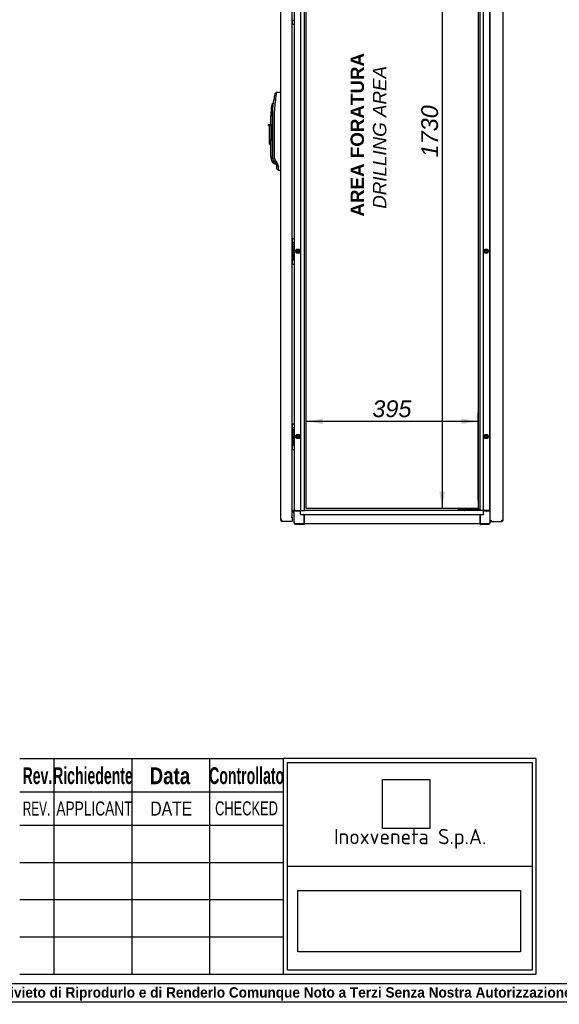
# Model space of a CAD drawing. Extents: x -11 to 412, y 11 to 308.
# Tile 2 of 10: x 115 to 204, y 11 to 172. Entities that reach past the tile are written whole.
import ezdxf
from ezdxf.lldxf.tags import DXFTag

# ---------------------------------------------------------------- set-up
doc = ezdxf.new("R2010")
doc.units = 0
doc.layers.get('0').update_dxf_attribs({"linetype": 'CONTINUOUS'})
for name, color, linetype in [('_TRANSLATION', 7, 'CONTINUOUS'), ('AE00198_03', 7, 'CONTINUOUS'), ('AE00219_00', 7, 'CONTINUOUS'), ('AE00219_03', 7, 'CONTINUOUS'), ('AE00368_00', 7, 'CONTINUOUS'), ('AE00500_10', 7, 'CONTINUOUS'), ('AE00992_10', 7, 'CONTINUOUS'), ('DEFAULT', 7, 'CONTINUOUS'), ('DV2__TRANSLATION', 7, 'CONTINUOUS'), ('F0000001_24', 7, 'CONTINUOUS'), ('F0000001_47', 7, 'CONTINUOUS'), ('F0000001_64', 7, 'CONTINUOUS'), ('M0000000_06', 7, 'CONTINUOUS'), ('M0000000_29', 7, 'CONTINUOUS'), ('M0000000_44', 7, 'CONTINUOUS'), ('M0000000_54', 7, 'CONTINUOUS'), ('M0000000_56', 7, 'CONTINUOUS')]:
    doc.layers.add(name, color=color, linetype=linetype)
doc.styles.add('SEACAD_ARIAL', font='arial.ttf')
doc.styles.add('SEACAD_ARIAL_NARROW', font='ARIALN.TTF', dxfattribs={"width": 0.8})
doc.styles.add('SEACAD_ARIALB', font='arialbd.ttf', dxfattribs={"width": 0.9})
doc.styles.add('SEACAD_ARIALI', font='ariali.ttf')
tags = doc.linetypes.add('CENTER2', pattern=[28.575, 19.05, -3.175, 3.175, -3.175]).pattern_tags.tags
tags[10:11] = [DXFTag(74, 4), DXFTag(75, 0), DXFTag(340, '0'), DXFTag(46, 0.0), DXFTag(50, 0.0), DXFTag(44, 0.0), DXFTag(45, 0.0)]
tags[8:9] = [DXFTag(74, 4), DXFTag(75, 0), DXFTag(340, '0'), DXFTag(46, 0.0), DXFTag(50, 0.0), DXFTag(44, 0.0), DXFTag(45, 0.0)]
tags[6:7] = [DXFTag(74, 4), DXFTag(75, 0), DXFTag(340, '0'), DXFTag(46, 0.0), DXFTag(50, 0.0), DXFTag(44, 0.0), DXFTag(45, 0.0)]
tags[4:5] = [DXFTag(74, 4), DXFTag(75, 0), DXFTag(340, '0'), DXFTag(46, 0.0), DXFTag(50, 0.0), DXFTag(44, 0.0), DXFTag(45, 0.0)]
doc.dimstyles.new('ISO', dxfattribs={"dimtxt": 2.75, "dimasz": 2.75, "dimexe": 1.375, "dimexo": 1.375, "dimgap": 0.6875, "dimtad": 1, "dimdec": 1, "dimlfac": 14.000014, "dimtxsty": 'SEACAD_ARIAL', "dimblk1": '_SE_FILLED', "dimblk2": '_SE_FILLED', "dimsah": 1, "dimcen": 1.375, "dimazin": 3, "dimtfac": 0.7, "dimtdec": 3, "dimtmove": 0, "dimatfit": 3})
picture_1 = doc.add_image_def('image1.jpg', size_in_pixel=(55, 57))
picture_2 = doc.add_image_def('image2.bmp', size_in_pixel=(138, 38))

# ---------------------------------------------------------------- blocks, each defined once
blk = doc.blocks.new('SE1')
at = {"layer": 'AE00198_03', "color": 7, "linetype": 'CONTINUOUS'}
for p, q in [((160.04, 171.77), (160.04, 171.25)), ((160.04, 171.25), (160.09, 171.25)), ((160.04, 135.93), (160.04, 135.41)), ((160.09, 135.93), (160.04, 135.93)), ((160.04, 132.48), (160.04, 131.96)), ((160.04, 131.96), (160.09, 131.96)), ((160.04, 105.57), (160.04, 105.05)), ((160.09, 105.57), (160.04, 105.57)), ((160.04, 102.12), (160.04, 101.6)), ((160.04, 101.6), (160.09, 101.6))]:
    blk.add_line(p, q, dxfattribs=at)
for centre, start, end in [((160.42, 171.67), 224.855, 227.8253), ((160.42, 135.5), 132.1747, 135.145), ((160.42, 132.39), 224.855, 227.8253), ((160.42, 105.15), 132.1747, 135.145), ((160.42, 102.03), 224.855, 227.8253)]:
    blk.add_arc(centre, 0.571, start, end, dxfattribs=at)
at = {"layer": 'AE00219_00', "color": 7, "linetype": 'CONTINUOUS'}
for p, q in [((187.78, 91.48), (187.81, 91.46)), ((188.23, 91.46), (187.81, 91.46)), ((187.81, 91.46), (187.81, 91.44)), ((188.23, 91.46), (188.26, 91.48)), ((188.23, 91.44), (188.23, 91.46)), ((189.57, 91.48), (189.59, 91.46)), ((190.02, 91.46), (189.59, 91.46)), ((189.59, 91.46), (189.59, 91.44)), ((190.02, 91.46), (190.04, 91.48)), ((190.02, 91.44), (190.02, 91.46))]:
    blk.add_line(p, q, dxfattribs=at)
at = {"layer": 'AE00219_03', "color": 7, "linetype": 'CONTINUOUS'}
for p, q in [((194.61, 132.77), (194.59, 132.77)), ((194.61, 131.91), (194.61, 132.77)), ((194.59, 131.91), (194.61, 131.91)), ((194.61, 102.41), (194.59, 102.41)), ((194.61, 101.55), (194.61, 102.41)), ((194.59, 101.55), (194.61, 101.55))]:
    blk.add_line(p, q, dxfattribs=at)
at = {"layer": 'AE00368_00', "color": 7, "linetype": 'CONTINUOUS'}
for p, q in [((187.34, 91.48), (187.29, 91.48)), ((187.29, 91.48), (187.29, 91.44)), ((188.75, 91.44), (188.75, 91.48)), ((189.08, 91.48), (189.08, 91.44)), ((190.53, 91.44), (190.53, 91.48))]:
    blk.add_line(p, q, dxfattribs=at)
for centre, start, end in [((187.56, 91.43), 16.6015, 90), ((188.48, 91.43), 90, 163.3985), ((189.35, 91.43), 16.6015, 90), ((190.26, 91.43), 90, 163.3985)]:
    blk.add_arc(centre, 0.05, start, end, dxfattribs=at)
at = {"layer": 'AE00500_10', "color": 7, "linetype": 'CONTINUOUS'}
for p, q in [((192.48, 171.29), (192.45, 171.29)), ((192.45, 135.89), (192.48, 135.89)), ((160.6, 133.95), (160.79, 134.28)), ((160.79, 133.61), (160.6, 133.94)), ((160.67, 133.94), (160.83, 134.21)), ((160.83, 133.68), (160.67, 133.94)), ((160.79, 134.28), (161.18, 134.28)), ((160.83, 134.21), (161.14, 134.21)), ((161.14, 134.21), (161.29, 133.94)), ((161.29, 133.94), (161.14, 133.68)), ((161.18, 134.28), (161.37, 133.95)), ((161.37, 133.94), (161.18, 133.61)), ((191.45, 133.95), (191.65, 134.28)), ((191.65, 133.61), (191.45, 133.94)), ((191.53, 133.94), (191.69, 134.21)), ((191.69, 133.68), (191.53, 133.94)), ((191.65, 134.28), (192.03, 134.28)), ((191.69, 134.21), (192, 134.21)), ((192, 134.21), (192.15, 133.94)), ((192.15, 133.94), (192, 133.68)), ((192.04, 134.28), (192.23, 133.95)), ((192.23, 133.94), (192.04, 133.61)), ((192.48, 135.22), (192.45, 135.22)), ((161.18, 133.61), (160.79, 133.61)), ((161.14, 133.68), (160.83, 133.68)), ((192.03, 133.61), (191.65, 133.61)), ((192, 133.68), (191.69, 133.68)), ((192.45, 132.67), (192.48, 132.67)), ((192.48, 132), (192.45, 132)), ((192.45, 105.53), (192.48, 105.53)), ((160.6, 103.59), (160.79, 103.92)), ((160.79, 103.25), (160.6, 103.59)), ((160.67, 103.59), (160.83, 103.85)), ((160.83, 103.32), (160.67, 103.59)), ((160.79, 103.92), (161.18, 103.92)), ((161.18, 103.25), (160.79, 103.25)), ((160.83, 103.85), (161.14, 103.85)), ((161.14, 103.32), (160.83, 103.32)), ((161.14, 103.85), (161.29, 103.59)), ((161.29, 103.59), (161.14, 103.32)), ((161.18, 103.92), (161.37, 103.59)), ((161.37, 103.59), (161.18, 103.25)), ((191.45, 103.59), (191.65, 103.92)), ((191.65, 103.25), (191.45, 103.59)), ((191.53, 103.59), (191.69, 103.85)), ((191.69, 103.32), (191.53, 103.59)), ((191.65, 103.92), (192.03, 103.92)), ((192.03, 103.25), (191.65, 103.25)), ((191.69, 103.85), (192, 103.85)), ((192, 103.32), (191.69, 103.32)), ((192, 103.85), (192.15, 103.59)), ((192.15, 103.59), (192, 103.32)), ((192.04, 103.92), (192.23, 103.59)), ((192.23, 103.59), (192.04, 103.25)), ((192.48, 104.86), (192.45, 104.86)), ((192.45, 102.32), (192.48, 102.32)), ((192.48, 101.64), (192.45, 101.64))]:
    blk.add_line(p, q, dxfattribs=at)
for centre in [(160.98, 133.94), (191.84, 133.94), (160.98, 103.59), (191.84, 103.59)]:
    blk.add_circle(centre, 0.176, dxfattribs=at)
for centre, radius, start, end in [((160.6, 133.94), 0.00357, 150, 210), ((160.98, 133.94), 0.214, 75, 15), ((160.79, 134.28), 0.00357, 90, 150), ((161.18, 134.28), 0.00357, 30, 90), ((161.37, 133.94), 0.00357, 330, 30), ((191.46, 133.94), 0.00357, 150, 210), ((191.84, 133.94), 0.214, 75, 15), ((191.65, 134.28), 0.00357, 90, 150), ((192.03, 134.28), 0.00357, 30, 90), ((192.22, 133.94), 0.00357, 330, 30), ((160.79, 133.61), 0.00357, 210, 270), ((161.18, 133.61), 0.00357, 270, 330), ((191.65, 133.61), 0.00357, 210, 270), ((192.03, 133.61), 0.00357, 270, 330), ((160.6, 103.59), 0.00357, 150, 210), ((160.98, 103.59), 0.214, 75, 15), ((160.79, 103.92), 0.00357, 90, 150), ((160.79, 103.25), 0.00357, 210, 270), ((161.18, 103.92), 0.00357, 30, 90), ((161.18, 103.25), 0.00357, 270, 330), ((161.37, 103.59), 0.00357, 330, 30), ((191.46, 103.59), 0.00357, 150, 210), ((191.84, 103.59), 0.214, 75, 15), ((191.65, 103.92), 0.00357, 90, 150), ((191.65, 103.25), 0.00357, 210, 270), ((192.03, 103.92), 0.00357, 30, 90), ((192.03, 103.25), 0.00357, 270, 330), ((192.22, 103.59), 0.00357, 330, 30)]:
    blk.add_arc(centre, radius, start, end, dxfattribs=at)
at = {"layer": 'AE00992_10', "color": 7, "linetype": 'CONTINUOUS'}
for p, q in [((157.44, 159.95), (157.19, 159.75)), ((158.14, 159.98), (158.16, 159.98)), ((156.91, 158.15), (156.7, 157.97)), ((156.88, 157.33), (157.03, 158.73)), ((156.97, 158.15), (156.91, 158.15)), ((157.27, 158.7), (157.03, 158.73)), ((156.8, 157.23), (156.59, 157.25)), ((156.85, 156.05), (156.88, 157.23)), ((156.88, 157.23), (156.88, 157.33)), ((156.52, 154.69), (156.52, 156.05)), ((156.73, 156.05), (156.73, 149.45)), ((156.85, 149.46), (156.85, 156.05)), ((157.09, 156.05), (157.09, 149.46)), ((156.16, 154.55), (156.16, 154.69)), ((156.16, 154.69), (156.34, 154.69)), ((156.34, 154.55), (156.16, 154.55)), ((156.34, 154.69), (156.52, 154.69)), ((156.34, 154.69), (156.34, 154.55)), ((156.34, 152.12), (156.34, 154.55)), ((156.52, 154.69), (156.52, 152.12)), ((156.34, 151.48), (156.34, 152.12)), ((156.52, 152.12), (156.34, 152.12)), ((156.52, 152.12), (156.52, 152.07)), ((156.52, 149.45), (156.52, 152.07)), ((156.34, 151.48), (156.52, 151.48)), ((156.94, 148.44), (156.77, 148.64)), ((156.94, 148.44), (157.08, 148.3)), ((157.05, 148.7), (157.06, 148.7)), ((157.13, 148.6), (157.06, 148.7)), ((157.11, 148.58), (157.17, 148.54)), ((157.32, 148.75), (157.13, 148.6)), ((157.34, 148.31), (157.13, 148.6)), ((157.32, 148.75), (157.54, 148.47)), ((157.54, 148.47), (157.34, 148.31)), ((157.54, 148.47), (157.64, 148.29)), ((157.08, 148.3), (157.45, 148.15)), ((157.45, 148.17), (157.34, 148.31)), ((157.64, 148.29), (157.45, 148.17)), ((157.52, 147.46), (157.52, 147.96)), ((157.76, 147.83), (157.52, 147.96)), ((157.52, 147.46), (157.77, 147.21)), ((157.77, 147.21), (157.77, 147.21)), ((158.16, 147.19), (158.14, 147.19))]:
    blk.add_line(p, q, dxfattribs=at)
for centre, radius, start, end in [((176.35, 156.05), 19.51, 169.0809, 172.0958), ((177.4, 156.68), 20.23, 170.6918, 174.277), ((173.83, 155.7), 17.09, 171.7754, 174.8738), ((176.35, 156.05), 19.51, 173.6973, 173.7967), ((176.32, 156.05), 19.23, 172.0905, 180.0053), ((166.87, 156.05), 10.35, 173.3301, 180), ((166.87, 156.05), 10.35, 169.3078, 173.3301), ((166.87, 156.05), 10.14, 173.3301, 180), ((157.95, 149.45), 1.43, 180, 214.7721), ((157.95, 149.45), 1.21, 180, 226.2292), ((156.69, 147.28), 1.36, 72.2752, 86.6201), ((158.26, 149.46), 1.17, 180.0222, 216.789), ((157.16, 147.96), 0.357, 359.9994, 36.8112), ((156.86, 147.84), 0.905, 359.3937, 29.8475), ((173.14, 147.6), 15.38, 179.1395, 181.4422)]:
    blk.add_arc(centre, radius, start, end, dxfattribs=at)
for centre, major_axis, start_param, end_param in [((158.18, 158.73), (35.82, 1.25), 1.570796, 1.590473), ((158.18, 148.44), (35.82, -1.25), 4.701927, 4.712389)]:
    blk.add_ellipse(centre, major_axis=major_axis, ratio=0.034878, start_param=start_param, end_param=end_param, dxfattribs=at)
for points, degree, knots in [([(157.05, 148.7), (156.95, 148.87), (156.9, 149.07), (156.85, 149.26), (156.85, 149.46)], 2, [0, 0, 0, 0.5, 0.5, 1, 1, 1]), ([(157.37, 148.28), (157.37, 148.27), (157.38, 148.26), (157.38, 148.25), (157.39, 148.24), (157.4, 148.23), (157.4, 148.22), (157.41, 148.21), (157.41, 148.2), (157.42, 148.19), (157.42, 148.19), (157.43, 148.18), (157.43, 148.17), (157.44, 148.17), (157.44, 148.16), (157.44, 148.16), (157.44, 148.15), (157.44, 148.15), (157.45, 148.15), (157.45, 148.15), (157.45, 148.15), (157.45, 148.15), (157.45, 148.15)], 3, [0, 0, 0, 0, 0.0259325, 0.051743, 0.0774354, 0.1030134, 0.128481, 0.1538419, 0.1791003, 0.2042602, 0.2293255, 0.2543005, 0.2791893, 0.303996, 0.328725, 0.3533805, 0.3779669, 0.4024885, 0.4269496, 0.4513548, 0.4757085, 0.5000152, 0.5000152, 0.5000152, 0.5000152])]:
    blk.add_open_spline(points, degree=degree, knots=knots, dxfattribs=at)
at = {"layer": 'DV2__TRANSLATION', "color": 7, "linetype": 'CENTER2'}
for p, q in [((162.31, 91.8), (162.31, 215.37)), ((190.52, 215.37), (190.52, 91.8)), ((190.52, 91.8), (162.31, 91.8))]:
    blk.add_line(p, q, dxfattribs=at)
at = {"layer": 'F0000001_24', "color": 7, "linetype": 'CONTINUOUS'}
for p, q in [((160.38, 174.66), (160.38, 171.8)), ((160.34, 171.77), (160.02, 171.77)), ((160.09, 171.76), (160.09, 171.77)), ((160.09, 171.17), (160.09, 171.76)), ((160.09, 171.16), (160.09, 171.17)), ((160.13, 171.12), (160.34, 171.12)), ((160.38, 171.8), (160.38, 171.76)), ((160.38, 171.76), (160.38, 171.17)), ((160.38, 171.17), (160.38, 171.16)), ((160.09, 136), (160.09, 136.02)), ((160.09, 135.42), (160.09, 136)), ((160.13, 136.05), (160.34, 136.05)), ((160.38, 136.02), (160.38, 136)), ((160.38, 136), (160.38, 135.42)), ((160.02, 135.41), (160.34, 135.41)), ((160.04, 134.47), (160.02, 134.47)), ((160.02, 134.45), (160.04, 134.45)), ((160.04, 134.18), (160.02, 134.18)), ((160.02, 134.16), (160.04, 134.16)), ((160.04, 133.9), (160.02, 133.9)), ((160.09, 135.41), (160.09, 135.42)), ((160.1, 134.92), (160.09, 134.92)), ((160.09, 134.92), (160.09, 134.9)), ((160.09, 134.9), (160.1, 134.9)), ((160.38, 135.42), (160.38, 135.37)), ((160.38, 135.37), (160.38, 132.52)), ((160.02, 133.88), (160.04, 133.88)), ((160.19, 133.82), (160.02, 133.82)), ((160.02, 133.79), (160.06, 133.79)), ((160.34, 132.48), (160.02, 132.48)), ((160.04, 133.43), (160.04, 133.14)), ((160.04, 133.14), (160.04, 133.14)), ((160.04, 133.14), (160.06, 133.14)), ((160.06, 133.16), (160.06, 133.43)), ((160.09, 132.47), (160.09, 132.48)), ((160.09, 131.89), (160.09, 132.47)), ((160.12, 133.79), (160.19, 133.79)), ((160.19, 133.79), (160.19, 133.82)), ((160.23, 133.05), (160.23, 133.09)), ((160.23, 132.73), (160.23, 132.77)), ((160.38, 132.52), (160.38, 132.47)), ((160.38, 132.47), (160.38, 131.89)), ((160.09, 131.87), (160.09, 131.89)), ((160.13, 131.84), (160.34, 131.84)), ((160.38, 131.89), (160.38, 131.87)), ((160.02, 105.05), (160.34, 105.05)), ((160.09, 105.64), (160.09, 105.66)), ((160.09, 105.06), (160.09, 105.64)), ((160.09, 105.05), (160.09, 105.06)), ((160.13, 105.69), (160.34, 105.69)), ((160.38, 105.66), (160.38, 105.64)), ((160.38, 105.64), (160.38, 105.06)), ((160.38, 105.06), (160.38, 105.02)), ((160.38, 105.02), (160.38, 102.16)), ((160.04, 104.11), (160.02, 104.11)), ((160.02, 104.09), (160.04, 104.09)), ((160.04, 103.83), (160.02, 103.83)), ((160.02, 103.81), (160.04, 103.81)), ((160.04, 103.54), (160.02, 103.54)), ((160.02, 103.52), (160.04, 103.52)), ((160.19, 103.46), (160.02, 103.46)), ((160.02, 103.44), (160.06, 103.44)), ((160.1, 104.56), (160.09, 104.56)), ((160.09, 104.56), (160.09, 104.54)), ((160.09, 104.54), (160.1, 104.54)), ((160.12, 103.44), (160.19, 103.44)), ((160.19, 103.44), (160.19, 103.46)), ((160.34, 102.12), (160.02, 102.12)), ((160.04, 103.07), (160.04, 102.79)), ((160.04, 102.79), (160.04, 102.79)), ((160.04, 102.79), (160.06, 102.79)), ((160.06, 102.81), (160.06, 103.07)), ((160.09, 102.11), (160.09, 102.12)), ((160.09, 101.53), (160.09, 102.11)), ((160.23, 102.7), (160.23, 102.73)), ((160.23, 102.37), (160.23, 102.41)), ((160.38, 102.16), (160.38, 102.11)), ((160.38, 102.11), (160.38, 101.53)), ((160.09, 101.52), (160.09, 101.53)), ((160.13, 101.48), (160.34, 101.48)), ((160.38, 101.53), (160.38, 101.52))]:
    blk.add_line(p, q, dxfattribs=at)
for centre in [(160.19, 132.91), (160.19, 102.55)]:
    blk.add_circle(centre, 0.044, dxfattribs=at)
for centre, radius, start, end in [((160.13, 171.16), 0.0357, 180, 270), ((160.34, 171.8), 0.0357, 270, 0), ((160.34, 171.16), 0.0357, 270, 0), ((160.13, 136.02), 0.0357, 90, 180), ((160.34, 136.02), 0.0357, 0, 90), ((160.34, 135.37), 0.0357, 0, 90), ((159.91, 132.9), 0.163, 313.1112, 335.4085), ((160.2, 132.92), 0.163, 131.3534, 155.4085), ((160.34, 132.52), 0.0357, 270, 0), ((160.13, 131.87), 0.0357, 180, 270), ((160.34, 131.87), 0.0357, 270, 0), ((160.13, 105.66), 0.0357, 90, 180), ((160.34, 105.66), 0.0357, 0, 90), ((160.34, 105.02), 0.0357, 0, 90), ((159.91, 102.54), 0.163, 313.1112, 335.4085), ((160.2, 102.57), 0.163, 131.3534, 155.4085), ((160.34, 102.16), 0.0357, 270, 0), ((160.13, 101.52), 0.0357, 180, 270), ((160.34, 101.52), 0.0357, 270, 0)]:
    blk.add_arc(centre, radius, start, end, dxfattribs=at)
for points, knots in [([(160.1, 134.9), (160.17, 134.92), (160.19, 134.99), (160.19, 135.04), (160.19, 135.12), (160.14, 135.19), (160.04, 135.19), (160.03, 135.19), (160.03, 135.19), (160.02, 135.19)], [0, 0, 0, 0, 0.2499787, 0.2499787, 0.2499787, 0.4999858, 0.4999858, 0.4999858, 0.518742, 0.518742, 0.518742, 0.518742]), ([(160.02, 135.17), (160.03, 135.17), (160.03, 135.18), (160.04, 135.18), (160.13, 135.18), (160.17, 135.11), (160.17, 135.04)], [0.6361807, 0.6361807, 0.6361807, 0.6361807, 0.6652315, 0.6652315, 0.6652315, 1, 1, 1, 1]), ([(160.19, 134.68), (160.19, 134.76), (160.14, 134.83), (160.04, 134.83), (160.03, 134.83), (160.03, 134.83), (160.02, 134.83)], [0, 0, 0, 0, 0.3333333, 0.3333333, 0.3333333, 0.3583413, 0.3583413, 0.3583413, 0.3583413]), ([(160.02, 134.81), (160.03, 134.81), (160.03, 134.81), (160.04, 134.81), (160.13, 134.81), (160.17, 134.75), (160.17, 134.68), (160.17, 134.62), (160.13, 134.55), (160.04, 134.55)], [0.4783249, 0.4783249, 0.4783249, 0.4783249, 0.5, 0.5, 0.5, 0.75, 0.75, 0.75, 1, 1, 1, 1]), ([(160.02, 134.53), (160.03, 134.53), (160.03, 134.53), (160.04, 134.53), (160.15, 134.53), (160.19, 134.61), (160.19, 134.68)], [0.4183676, 0.4183676, 0.4183676, 0.4183676, 0.5, 0.5, 0.5, 1, 1, 1, 1]), ([(160.1, 134.17), (160.17, 134.2), (160.19, 134.27), (160.19, 134.32), (160.19, 134.39), (160.14, 134.47), (160.04, 134.47)], [0, 0, 0, 0, 0.500028, 0.500028, 0.500028, 1, 1, 1, 1]), ([(160.04, 134.45), (160.13, 134.45), (160.17, 134.38), (160.17, 134.32), (160.17, 134.25), (160.13, 134.18), (160.04, 134.18)], [0, 0, 0, 0, 0.333291, 0.333291, 0.333291, 1, 1, 1, 1]), ([(160.04, 134.16), (160.13, 134.16), (160.17, 134.09), (160.17, 134.03), (160.17, 133.97), (160.13, 133.9), (160.04, 133.9)], [0, 0, 0, 0, 0.670744, 0.670744, 0.670744, 1, 1, 1, 1]), ([(160.02, 133.51), (160.03, 133.51), (160.03, 133.51), (160.04, 133.51), (160.15, 133.51), (160.19, 133.59), (160.19, 133.66)], [0.4183715, 0.4183715, 0.4183715, 0.4183715, 0.5, 0.5, 0.5, 1, 1, 1, 1]), ([(160.19, 133.3), (160.19, 133.37), (160.14, 133.45), (160.04, 133.45), (160.03, 133.45), (160.03, 133.45), (160.02, 133.45)], [0, 0, 0, 0, 0.3336663, 0.3336663, 0.3336663, 0.3587055, 0.3587055, 0.3587055, 0.3587055]), ([(160.06, 133.79), (160.14, 133.78), (160.17, 133.72), (160.17, 133.66), (160.17, 133.6), (160.13, 133.53), (160.04, 133.53)], [0, 0, 0, 0, 0.5, 0.5, 0.5, 1, 1, 1, 1]), ([(160.06, 133.43), (160.14, 133.42), (160.17, 133.36), (160.17, 133.3), (160.17, 133.24), (160.14, 133.17), (160.06, 133.16)], [0, 0, 0, 0, 0.5, 0.5, 0.5, 1, 1, 1, 1]), ([(160.06, 132.83), (160.09, 132.76), (160.16, 132.73), (160.22, 132.73), (160.23, 132.73), (160.23, 132.73), (160.23, 132.73)], [0, 0, 0, 0, 0.5, 0.5, 0.5, 1, 1, 1, 1]), ([(160.23, 132.77), (160.23, 132.77), (160.23, 132.77), (160.22, 132.77), (160.15, 132.77), (160.08, 132.81), (160.08, 132.91), (160.08, 132.96), (160.09, 132.99), (160.12, 133.02), (160.15, 133.04), (160.18, 133.05), (160.22, 133.05), (160.23, 133.05), (160.23, 133.05), (160.23, 133.05)], [0, 0, 0, 0, 0.2, 0.2, 0.2, 0.4, 0.4, 0.4, 0.6, 0.6, 0.6, 0.8, 0.8, 0.8, 1, 1, 1, 1]), ([(160.23, 133.09), (160.23, 133.09), (160.23, 133.09), (160.22, 133.09), (160.17, 133.09), (160.13, 133.08), (160.1, 133.05)], [0, 0, 0, 0, 0.5, 0.5, 0.5, 1, 1, 1, 1]), ([(160.1, 104.54), (160.17, 104.57), (160.19, 104.63), (160.19, 104.68), (160.19, 104.76), (160.14, 104.84), (160.04, 104.84), (160.03, 104.84), (160.03, 104.84), (160.02, 104.84)], [0, 0, 0, 0, 0.2499787, 0.2499787, 0.2499787, 0.4999858, 0.4999858, 0.4999858, 0.518742, 0.518742, 0.518742, 0.518742]), ([(160.02, 104.82), (160.03, 104.82), (160.03, 104.82), (160.04, 104.82), (160.13, 104.82), (160.17, 104.75), (160.17, 104.68)], [0.6361807, 0.6361807, 0.6361807, 0.6361807, 0.6652315, 0.6652315, 0.6652315, 1, 1, 1, 1]), ([(160.19, 104.32), (160.19, 104.4), (160.14, 104.48), (160.04, 104.48), (160.03, 104.48), (160.03, 104.48), (160.02, 104.48)], [0, 0, 0, 0, 0.3333333, 0.3333333, 0.3333333, 0.3583413, 0.3583413, 0.3583413, 0.3583413]), ([(160.02, 104.46), (160.03, 104.46), (160.03, 104.46), (160.04, 104.46), (160.13, 104.46), (160.17, 104.39), (160.17, 104.32), (160.17, 104.26), (160.13, 104.19), (160.04, 104.19)], [0.4783249, 0.4783249, 0.4783249, 0.4783249, 0.5, 0.5, 0.5, 0.75, 0.75, 0.75, 1, 1, 1, 1]), ([(160.02, 104.17), (160.03, 104.17), (160.03, 104.17), (160.04, 104.17), (160.15, 104.17), (160.19, 104.25), (160.19, 104.32)], [0.4183676, 0.4183676, 0.4183676, 0.4183676, 0.5, 0.5, 0.5, 1, 1, 1, 1]), ([(160.02, 103.15), (160.03, 103.15), (160.03, 103.15), (160.04, 103.15), (160.15, 103.15), (160.19, 103.23), (160.19, 103.31)], [0.4183715, 0.4183715, 0.4183715, 0.4183715, 0.5, 0.5, 0.5, 1, 1, 1, 1]), ([(160.1, 103.82), (160.17, 103.84), (160.19, 103.91), (160.19, 103.96), (160.19, 104.04), (160.14, 104.11), (160.04, 104.11)], [0, 0, 0, 0, 0.500028, 0.500028, 0.500028, 1, 1, 1, 1]), ([(160.04, 104.09), (160.13, 104.09), (160.17, 104.02), (160.17, 103.96), (160.17, 103.9), (160.13, 103.83), (160.04, 103.83)], [0, 0, 0, 0, 0.333291, 0.333291, 0.333291, 1, 1, 1, 1]), ([(160.04, 103.81), (160.13, 103.81), (160.17, 103.74), (160.17, 103.67), (160.17, 103.61), (160.13, 103.54), (160.04, 103.54)], [0, 0, 0, 0, 0.670744, 0.670744, 0.670744, 1, 1, 1, 1]), ([(160.06, 103.44), (160.14, 103.43), (160.17, 103.36), (160.17, 103.31), (160.17, 103.24), (160.13, 103.17), (160.04, 103.17)], [0, 0, 0, 0, 0.5, 0.5, 0.5, 1, 1, 1, 1]), ([(160.19, 102.94), (160.19, 103.01), (160.14, 103.09), (160.04, 103.09), (160.03, 103.09), (160.03, 103.09), (160.02, 103.09)], [0, 0, 0, 0, 0.3336663, 0.3336663, 0.3336663, 0.3587055, 0.3587055, 0.3587055, 0.3587055]), ([(160.06, 103.07), (160.14, 103.06), (160.17, 103), (160.17, 102.94), (160.17, 102.88), (160.14, 102.82), (160.06, 102.81)], [0, 0, 0, 0, 0.5, 0.5, 0.5, 1, 1, 1, 1]), ([(160.06, 102.47), (160.09, 102.41), (160.16, 102.37), (160.22, 102.37), (160.23, 102.37), (160.23, 102.37), (160.23, 102.37)], [0, 0, 0, 0, 0.5, 0.5, 0.5, 1, 1, 1, 1]), ([(160.23, 102.41), (160.23, 102.41), (160.23, 102.41), (160.22, 102.41), (160.15, 102.41), (160.08, 102.46), (160.08, 102.55), (160.08, 102.6), (160.09, 102.63), (160.12, 102.66), (160.15, 102.68), (160.18, 102.7), (160.22, 102.7), (160.23, 102.7), (160.23, 102.7), (160.23, 102.7)], [0, 0, 0, 0, 0.2, 0.2, 0.2, 0.4, 0.4, 0.4, 0.6, 0.6, 0.6, 0.8, 0.8, 0.8, 1, 1, 1, 1]), ([(160.23, 102.73), (160.23, 102.73), (160.23, 102.73), (160.22, 102.73), (160.17, 102.73), (160.13, 102.72), (160.1, 102.69)], [0, 0, 0, 0, 0.5, 0.5, 0.5, 1, 1, 1, 1])]:
    blk.add_open_spline(points, degree=3, knots=knots, dxfattribs=at)
for points in [[(160.04, 134.55), (160.03, 134.55), (160.03, 134.55), (160.02, 134.55)], [(160.04, 133.88), (160.14, 133.88), (160.19, 133.96), (160.19, 134.03)], [(160.17, 135.04), (160.17, 135), (160.15, 134.94), (160.1, 134.92)], [(160.19, 134.03), (160.19, 134.08), (160.17, 134.15), (160.1, 134.17)], [(160.04, 133.53), (160.03, 133.53), (160.03, 133.53), (160.02, 133.53)], [(160.02, 133.43), (160.02, 133.43), (160.03, 133.43), (160.04, 133.43)], [(160.06, 132.99), (160.05, 133.01), (160.04, 133.03), (160.03, 133.04)], [(160.06, 133.14), (160.15, 133.15), (160.19, 133.23), (160.19, 133.3)], [(160.19, 133.66), (160.19, 133.72), (160.17, 133.77), (160.12, 133.79)], [(160.04, 104.19), (160.03, 104.19), (160.03, 104.19), (160.02, 104.19)], [(160.04, 103.52), (160.14, 103.52), (160.19, 103.6), (160.19, 103.67)], [(160.17, 104.68), (160.17, 104.64), (160.15, 104.58), (160.1, 104.56)], [(160.19, 103.67), (160.19, 103.73), (160.17, 103.79), (160.1, 103.82)], [(160.19, 103.31), (160.19, 103.36), (160.17, 103.41), (160.12, 103.44)], [(160.04, 103.17), (160.03, 103.17), (160.03, 103.17), (160.02, 103.17)], [(160.02, 103.07), (160.02, 103.07), (160.03, 103.07), (160.04, 103.07)], [(160.06, 102.63), (160.05, 102.65), (160.04, 102.67), (160.03, 102.68)], [(160.06, 102.79), (160.15, 102.79), (160.19, 102.87), (160.19, 102.94)]]:
    blk.add_open_spline(points, degree=3, dxfattribs=at)
at = {"layer": 'F0000001_47', "color": 7, "linetype": 'CONTINUOUS'}
for p, q in [((192.48, 89.77), (192.48, 217.41)), ((194.59, 89.86), (194.59, 217.32)), ((192.48, 89.77), (192.59, 89.77)), ((192.48, 89.66), (192.48, 89.77)), ((192.48, 89.77), (192.59, 89.77)), ((192.48, 89.66), (192.59, 89.66)), ((192.59, 89.77), (192.68, 89.86)), ((192.59, 89.77), (192.68, 89.86)), ((192.59, 89.66), (192.59, 89.77)), ((192.59, 89.66), (194.39, 89.66)), ((194.39, 89.86), (194.59, 89.86)), ((194.39, 89.66), (194.39, 89.66))]:
    blk.add_line(p, q, dxfattribs=at)
for centre, radius, start, end in [((194.39, 89.86), 0.2, 270, 360), ((181.96, 89.85), 12.43, 359.1297, 0.0518)]:
    blk.add_arc(centre, radius, start, end, dxfattribs=at)
at = {"layer": 'F0000001_64', "color": 7, "linetype": 'CONTINUOUS'}
for p, q in [((158.16, 89.86), (158.16, 217.32)), ((160.02, 90.37), (160.02, 216.8)), ((159.86, 90.37), (159.86, 90.37)), ((159.86, 90.37), (159.86, 90.37)), ((159.86, 90.37), (160.02, 90.37)), ((159.86, 90.37), (160.02, 90.37)), ((160.02, 90.37), (160.02, 89.86)), ((158.36, 89.86), (158.16, 89.86)), ((160.02, 89.66), (158.36, 89.66)), ((158.36, 89.66), (158.36, 89.66)), ((160.02, 89.86), (160.02, 89.66))]:
    blk.add_line(p, q, dxfattribs=at)
for centre, radius, start, end in [((158.36, 89.86), 0.2, 180, 270), ((169.37, 89.84), 11.01, 179.8886, 180.9299)]:
    blk.add_arc(centre, radius, start, end, dxfattribs=at)
at = {"layer": 'M0000000_06', "color": 7, "linetype": 'CONTINUOUS'}
for p, q in [((160.56, 91.44), (160.32, 91.44)), ((160.32, 91.37), (160.32, 91.44)), ((160.32, 91.37), (160.32, 89.48)), ((160.56, 91.37), (160.32, 91.37)), ((160.38, 89.48), (160.38, 91.37)), ((160.56, 91.44), (161.41, 91.44)), ((161.41, 91.37), (160.56, 91.37)), ((161.98, 89.48), (161.98, 90.8)), ((162.06, 89.48), (162.06, 90.8)), ((190.77, 90.8), (190.77, 89.48)), ((190.84, 90.8), (190.84, 89.48)), ((192.27, 91.44), (191.41, 91.44)), ((192.27, 91.37), (191.41, 91.37)), ((192.48, 91.44), (192.27, 91.44)), ((192.48, 91.37), (192.27, 91.37)), ((192.45, 91.37), (192.45, 89.48)), ((161.98, 89.3), (160.56, 89.3)), ((160.56, 89.25), (160.84, 89.25)), ((160.84, 89.18), (160.84, 89.3)), ((160.98, 89.16), (160.86, 89.16)), ((161.77, 89.16), (160.98, 89.16)), ((161.89, 89.16), (161.77, 89.16)), ((161.91, 89.18), (161.91, 89.3)), ((161.91, 89.25), (161.98, 89.25)), ((161.98, 89.25), (161.98, 89.48)), ((161.98, 89.25), (162.06, 89.25)), ((162.06, 89.25), (162.06, 89.48)), ((190.77, 89.48), (190.77, 89.25)), ((190.84, 89.25), (190.77, 89.25)), ((190.84, 89.48), (190.84, 89.25)), ((192.27, 89.3), (190.84, 89.3)), ((190.84, 89.25), (190.91, 89.25)), ((190.91, 89.18), (190.91, 89.3)), ((191.06, 89.16), (190.93, 89.16)), ((191.84, 89.16), (191.06, 89.16)), ((191.97, 89.16), (191.84, 89.16)), ((191.98, 89.18), (191.98, 89.3)), ((191.98, 89.25), (192.27, 89.25)), ((192.5, 89.77), (192.5, 89.77)), ((192.5, 89.48), (192.5, 89.66))]:
    blk.add_line(p, q, dxfattribs=at)
for centre, radius, start, end in [((160.56, 89.48), 0.232, 180, 270), ((160.56, 89.48), 0.179, 180, 270), ((160.86, 89.18), 0.0179, 180, 270), ((161.89, 89.18), 0.0179, 270, 0), ((190.93, 89.18), 0.0179, 180, 270), ((191.97, 89.18), 0.0179, 270, 0), ((192.27, 89.48), 0.179, 270, 0), ((192.27, 89.48), 0.232, 270, 0)]:
    blk.add_arc(centre, radius, start, end, dxfattribs=at)
at = {"layer": 'M0000000_29', "color": 7, "linetype": 'CONTINUOUS'}
for p, q in [((161.41, 215.73), (161.41, 91.44)), ((162.06, 91.44), (162.06, 215.73)), ((190.77, 215.73), (190.77, 91.44)), ((191.41, 91.44), (191.41, 215.73)), ((192.45, 91.44), (192.45, 215.73)), ((160.38, 171.16), (160.38, 136.02)), ((160.38, 131.87), (160.38, 105.66)), ((160.38, 101.52), (160.38, 91.44)), ((160.28, 91.44), (160.02, 91.44)), ((160.32, 91.44), (160.28, 91.44)), ((161.41, 91.44), (161.5, 91.44)), ((161.5, 91.44), (161.79, 91.44)), ((161.79, 91.44), (162.06, 91.44)), ((191.03, 91.44), (190.77, 91.44)), ((191.32, 91.44), (191.03, 91.44)), ((191.32, 91.44), (191.41, 91.44))]:
    blk.add_line(p, q, dxfattribs=at)
at = {"layer": 'M0000000_44', "color": 7, "linetype": 'CONTINUOUS'}
for p, q in [((161.41, 91.18), (161.41, 91.44)), ((161.41, 90.89), (161.41, 91.18)), ((161.41, 90.89), (161.41, 90.8)), ((161.41, 90.8), (191.41, 90.8)), ((190.77, 91.44), (162.06, 91.44)), ((191.41, 91.18), (191.41, 91.44)), ((191.41, 90.89), (191.41, 91.18)), ((191.41, 90.89), (191.41, 90.8)), ((190.77, 89.3), (162.06, 89.3))]:
    blk.add_line(p, q, dxfattribs=at)
at = {"layer": 'M0000000_54', "color": 7, "linetype": 'CONTINUOUS'}
for p, q in [((160.02, 91.36), (160.23, 91.36)), ((160.23, 91.35), (160.02, 91.35)), ((160.02, 91.27), (160.23, 91.27)), ((160.23, 91.36), (160.23, 91.44)), ((160.23, 91.36), (160.32, 91.36)), ((160.23, 91.27), (160.23, 91.35))]:
    blk.add_line(p, q, dxfattribs=at)
for radius, start in [(0.229, 67.0066), (0.143, 51.3178)]:
    blk.add_arc((160.23, 91.12), radius, start, 90, dxfattribs=at)
at = {"layer": 'M0000000_56', "color": 7, "linetype": 'CONTINUOUS'}
for p, q in [((187.31, 91.52), (187.31, 91.66)), ((187.31, 91.48), (187.31, 91.52)), ((187.34, 91.69), (187.66, 91.69)), ((187.66, 91.48), (187.34, 91.48)), ((187.66, 91.69), (190.31, 91.69)), ((190.31, 91.48), (187.66, 91.48)), ((190.31, 91.69), (190.63, 91.69)), ((190.63, 91.48), (190.31, 91.48)), ((190.63, 91.69), (190.77, 91.69)), ((190.66, 91.48), (190.63, 91.48)), ((190.66, 91.66), (190.66, 91.52))]:
    blk.add_line(p, q, dxfattribs=at)
for centre, start, end in [((187.34, 91.66), 90, 180), ((187.34, 91.52), 180, 270), ((190.63, 91.66), 0, 90), ((190.63, 91.52), 270, 0)]:
    blk.add_arc(centre, 0.0357, start, end, dxfattribs=at)
blk = doc.blocks.new('DMBLK195')
at = {"layer": '_TRANSLATION', "linetype": 'CONTINUOUS'}
for points in [[(184.17, 212.62), (185.08, 212.62), (184.63, 215.37)], [(184.17, 94.55), (184.63, 91.8), (185.08, 94.55)]]:
    blk.add_hatch(color=7, dxfattribs=at).paths.add_polyline_path(points)
at = {"layer": '_TRANSLATION', "color": 7, "linetype": 'CONTINUOUS'}
for p, q in [((189.14, 215.37), (183.25, 215.37)), ((184.63, 215.37), (184.63, 91.8)), ((189.14, 91.8), (183.25, 91.8))]:
    blk.add_line(p, q, dxfattribs=at)
at = {"layer": '_TRANSLATION', "color": 7, "linetype": 'CONTINUOUS', "style": 'SEACAD_ARIALI'}
blk.add_text('1730', height=2.75, rotation=90, dxfattribs=at).set_placement((183.94, 149.31))
blk = doc.blocks.new('_SE_FILLED')
at = {"color": 0}
blk.add_line((0, 0), (-1, 0), dxfattribs=at)
blk.add_solid([(0, 0), (-1, -0.1665), (-1, 0.1665), (0, 0)], dxfattribs=at)
blk = doc.blocks.new('DMBLK196')
at = {"layer": '_TRANSLATION', "linetype": 'CONTINUOUS'}
for points in [[(165.06, 106.53), (162.31, 106.07), (165.06, 105.61)], [(187.77, 106.53), (187.77, 105.61), (190.52, 106.07)]]:
    blk.add_hatch(color=7, dxfattribs=at).paths.add_polyline_path(points)
at = {"layer": '_TRANSLATION', "color": 7, "linetype": 'CONTINUOUS'}
for p, q in [((162.31, 93.18), (162.31, 107.44)), ((190.52, 93.18), (190.52, 107.44)), ((190.52, 106.07), (162.31, 106.07))]:
    blk.add_line(p, q, dxfattribs=at)
at = {"layer": '_TRANSLATION', "color": 7, "linetype": 'CONTINUOUS', "style": 'SEACAD_ARIALI'}
blk.add_text('395', height=2.75, dxfattribs=at).set_placement((173.17, 106.76))

msp = doc.modelspace()

# ---------------------------------------------------------------- linework, layer by layer
at = {"color": 7, "linetype": 'CONTINUOUS'}
msp.add_line((6.2345, 10.9591), (412.092, 10.9591), dxfattribs=at)
at = {"layer": 'DEFAULT', "color": 7, "linetype": 'CONTINUOUS'}
for p, q in [((115.3658, 50.8402), (158.5658, 50.8402)), ((120.9658, 50.8402), (120.9658, 15.5023)), ((133.7658, 50.8402), (133.7658, 15.5023)), ((146.4658, 50.8402), (146.4658, 15.5023)), ((199.9658, 50.8402), (158.5642, 50.8402)), ((158.5658, 50.8402), (158.5658, 15.5023)), ((159.2671, 50.1757), (199.3666, 50.1757)), ((159.2671, 16.162), (159.2671, 50.1757)), ((199.3666, 50.1757), (199.3666, 16.162)), ((199.9658, 50.8402), (199.9658, 15.5023)), ((115.3658, 45.3523), (158.5658, 45.3523)), ((115.3658, 39.9023), (158.5658, 39.9023)), ((115.3658, 33.8023), (158.5658, 33.8023)), ((159.2671, 33.1714), (199.3666, 33.1714)), ((115.3658, 27.7023), (158.5658, 27.7023)), ((115.3658, 21.6023), (158.5658, 21.6023)), ((199.3666, 16.162), (159.2671, 16.162)), ((115.3658, 15.5023), (158.5658, 15.5023)), ((158.5642, 15.5023), (199.9658, 15.5023)), ((6.2345, 13.9879), (412.092, 13.9879))]:
    msp.add_line(p, q, dxfattribs=at)

# ---------------------------------------------------------------- block references
at = {"layer": '_TRANSLATION'}
msp.add_blockref('SE1', (0, 0), dxfattribs=at)

# ---------------------------------------------------------------- texts
for s, insert, char_height, width, attachment_point, style in [('{\\fArial|b1||i0||c0|p34;\\C7;\\H2.75;\\W0.6;Rev.}', (118.2755, 46.5974), 2.75, 4.503482, 8, 'SEACAD_ARIALB'), ('{\\fArial|b1||i0||c0|p34;\\C7;\\H2.75;\\W0.6;Richiedente}', (127.3742, 46.6077), 2.75, 12.230363, 8, 'SEACAD_ARIALB'), ('{\\fArial|b1||i0||c0|p34;\\C7;\\H2.75;\\W0.8;Data}', (139.9887, 46.5846), 2.75, 6.782651, 8, 'SEACAD_ARIALB'), ('{\\fArial|b1||i0||c0|p34;\\C7;\\H2.75;\\W0.6;Controllato}', (152.5636, 46.6077), 2.75, 11.31616, 8, 'SEACAD_ARIALB'), ('{\\fArial|b0||i0||c0|p34;\\C7;\\H2.3;\\W0.6;REV.}', (118.1251, 41.4841), 2.3, 5.042658, 8, 'SEACAD_ARIAL'), ('{\\fArial|b0||i0||c0|p34;\\C7;\\H2.3;\\W0.7;APPLICANT}', (121.3755, 41.4586), 2.3, 12.129892, 7, 'SEACAD_ARIAL'), ('{\\fArial|b0||i0||c0|p34;\\C7;\\H2.3;\\W0.8;DATE}', (140.2091, 41.4841), 2.3, 7.085974, 8, 'SEACAD_ARIAL'), ('{\\fArial Narrow|b0||i0||c0|p34;\\C7;\\H2.3;\\W0.8;CHECKED}', (152.5482, 41.4833), 2.3, 10.751842, 8, 'SEACAD_ARIAL_NARROW')]:
    msp.add_mtext(s, dxfattribs=dict(insert=insert, char_height=char_height, width=width, attachment_point=attachment_point, style=style))
for s, insert, char_height, width, attachment_point in [('{\\fSolid Edge ANSI|b0||i0||c0|p34;\\C7;\\H2.5;\\W1.;Inoxveneta S.p.A.}', (179.3665, 37.657), 2.5, 38.906797, 5), ('{\\fArial|b1||i0||c0|p34;\\C7;\\H1.7;\\W0.94;A Termini di Legge ci Riserviamo la Proprietà di questo Disegno con Divieto di Riprodurlo e di Renderlo Comunque Noto a Terzi Senza Nostra Autorizzazione}', (122.3664, 11.137), 1.7, 175.011409, 8)]:
    msp.add_mtext(s, dxfattribs=dict(insert=insert, char_height=char_height, width=width, attachment_point=attachment_point))
at = {"layer": '_TRANSLATION', "insert": (172.547, 152.6004), "char_height": 2.2, "width": 30.578523, "attachment_point": 5, "rotation": 90}
msp.add_mtext('{\\fArial|b0||i0||c0|p34;\\C7;\\H2.2;\\W1.; }{\\fArial|b1||i0||c0|p34;\\C7;\\H2.2;\\W1.;AREA FORATURA \\P}{\\fArial|b0||i1||c0|p34;\\C7;\\H2.2;\\W1.;DRILLING AREA}', dxfattribs=at)

# ---------------------------------------------------------------- dimensions: what is measured, and where the dimension line sits
at = {"layer": '_TRANSLATION', "color": 7, "linetype": 'CONTINUOUS'}
dim = msp.add_linear_dim(base=(184.6263, 215.3726), p1=(190.5195, 215.3726), p2=(190.5195, 91.8013), angle=270, text='\\A1;<>', dimstyle='ISO', dxfattribs=at)
dim.commit()
dim.dimension.update_dxf_attribs({"geometry": 'DMBLK195', "text_midpoint": (184.6263, 153.587), "dimtype": 161})
dim = msp.add_linear_dim(base=(162.3052, 106.0699), p1=(190.5195, 91.8013), p2=(162.3052, 91.8013), text='\\A1;<>', dimstyle='ISO', dxfattribs=at)
dim.commit()
dim.dimension.update_dxf_attribs({"geometry": 'DMBLK196', "text_midpoint": (176.4123, 106.0699), "dimtype": 160})

# ---------------------------------------------------------------- pictures from other files: only their frames are drawn
image = msp.add_image(picture_1, insert=(174.8624, 39.3783), size_in_units=(7.7193, 8), rotation=0)
image.dxf.flags = 7
image = msp.add_image(picture_2, insert=(160.9653, 19.1718), size_in_units=(36.5125, 10.0542))
image.dxf.flags = 7

doc.saveas('drawing.dxf')
